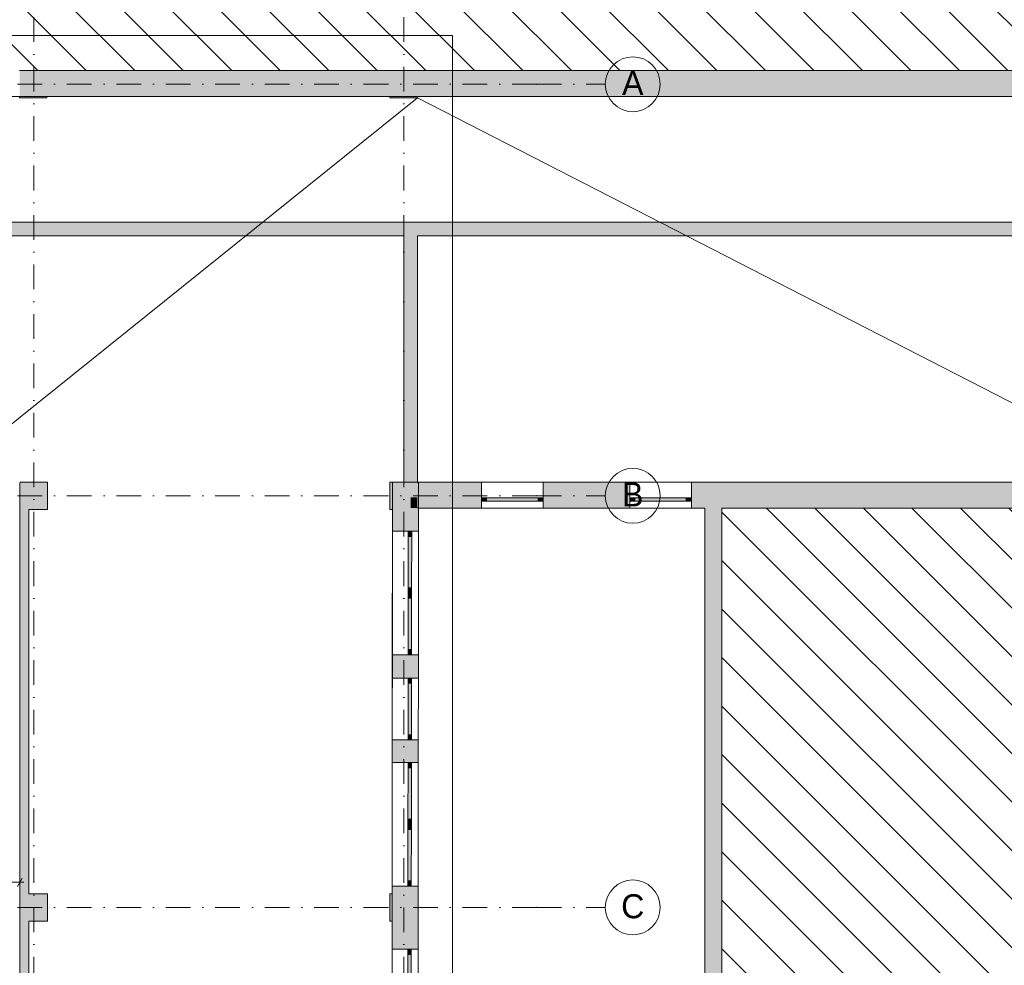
# Model space of a CAD drawing. Header units: centimetres. Extents: x -996 to 7161, y -1849 to 2591.
# Tile 47 of 49: x 2979 to 4414, y 287 to 1665. Entities that reach past the tile are written whole.
import ezdxf
from ezdxf.enums import TextEntityAlignment as Align

# ---------------------------------------------------------------- set-up
doc = ezdxf.new("R2010")
doc.units = ezdxf.units.CM
doc.header["$LTSCALE"] = 0.1
doc.header["$MEASUREMENT"] = 0
doc.linetypes.add('Kropki i Kreski', pattern=[720, 360, -180, 0, -180])
doc.linetypes.add('Wipeout_Contour', pattern=[1000, 0, -1000])
for name, color, linetype in [('2_stropy.ISTN', 7, 'Continuous'), ('2_słupy.ISTN', 7, 'Continuous'), ('2_ściany wewnętrzne.ISTN', 7, 'Continuous'), ('2_ściany zewnętrzne.ISTN', 7, 'Continuous'), ('3_lądowisko.K_IR', 7, 'Continuous'), ('4_osie.ISTN', 7, 'Continuous'), ('5_opisy.K_IR', 7, 'Continuous'), ('5_wymiary.K_IR', 7, 'Continuous')]:
    doc.layers.add(name, color=color, linetype=linetype)
doc.styles.add('GENERATED_STYLE_1', font='txt')
doc.styles.add('GENERATED_STYLE_2', font='txt')
doc.dimstyles.new('GENERATED_STYLE__1', dxfattribs={"dimtxt": 18, "dimasz": 9.178744, "dimexe": 0.18, "dimexo": 2, "dimgap": 0.09, "dimtad": 1, "dimtih": 1, "dimtoh": 1, "dimdec": 0, "dimzin": 0, "dimdsep": 46, "dimtxsty": 'GENERATED_STYLE_2', "dimblk": 'ARROWHEAD_2', "dimblk1": 'ARROWHEAD_2', "dimblk2": 'ARROWHEAD_2', "dimcen": 0.09, "dimclrd": 252, "dimclre": 252, "dimclrt": 252, "dimadec": 1, "dimazin": 0, "dimtfac": 1, "dimtdec": 4, "dimtmove": 0, "dimatfit": 3, "dimfxl": 1, "dimtolj": 1, "dimtzin": 0, "dimarcsym": 0})

# ---------------------------------------------------------------- blocks, each defined once
blk = doc.blocks.new('Wypełnienie_1_1', base_point=(0, 180))
at = {"layer": '5_opisy.K_IR', "linetype": 'Continuous', "lineweight": 0}
h = blk.add_hatch(dxfattribs=at)
h.set_pattern_fill('PZT_oznaczenia_dróg_dla__EA', color=252, style=0, pattern_type=2)
h.set_pattern_definition([(315, (0, 0), (35.35534, 35.35534), [])])
h.paths.add_polyline_path([(-995.5, -1848.9), (7161.2, -1848.9), (7161.2, 2591.1), (-995.5, 2591.1)])
h.paths.add_polyline_path([(818.6, -639), (666, -638.7), (666.3, -444.9), (818.6, -444.6), (818.6, -445), (818.6, 1591.1), (902.4, 1591.1), (902.4, 2146.9), (1582.4, 2146.9), (1582.4, 1591.1), (6098, 1591.1), (6098, -853.2), (4675.5, -853.2), (4675.5, 953.2), (4002.5, 953.2), (4002.5, -55.4), (4151.1, -55.4), (4151.3, -80.4), (4241.7, -227.7), (4241.7, -252.7), (4010.3, -252.7), (4025.7, -849.1), (818.6, -848.9)], flags=0)
blk = doc.blocks.new('Strop_8_1', base_point=(858.6, 1553.1))
at = {"layer": '2_stropy.ISTN', "color": 252, "linetype": 'Continuous', "lineweight": 15, "flags": 128}
blk.add_lwpolyline([(858.6, 1553.1), (858.6, -811), (2478.6, -811), (2478.6, -808.9), (3520.6, -808.9), (3522.3, 991.2), (4673.9, 991.2), (4673.9, 1553.1)], close=True, dxfattribs=at)
blk = doc.blocks.new('Strop_10_1', base_point=(767.6, -899.9))
at = {"layer": '2_stropy.ISTN', "color": 252, "linetype": 'Continuous', "lineweight": 9, "flags": 128}
blk.add_lwpolyline([(767.6, -899.9), (3609.6, -899.9), (3609.6, 1642.1), (767.6, 1642.1)], close=True, dxfattribs=at)
blk = doc.blocks.new('Strop_11_1', base_point=(767.6, -899.9))
at = {"layer": '2_stropy.ISTN', "color": 252, "linetype": 'Continuous', "lineweight": 9, "flags": 128}
blk.add_lwpolyline([(767.6, -899.9), (3609.6, -899.9), (3609.6, 1642.1), (767.6, 1642.1)], close=True, dxfattribs=at)
blk = doc.blocks.new('Ściana_2_1', base_point=(848.6, 1553.1))
at = {"layer": '2_ściany zewnętrzne.ISTN', "linetype": 'Continuous', "lineweight": 0}
for points in [[(3018.6, 1553.1), (3518.6, 1553.1), (3518.6, 1591.1), (3018.6, 1591.1)], [(3558.6, 1591.1), (3558.6, 1553.1), (4671.2, 1553.1), (4671.2, 1591.1)]]:
    blk.add_hatch(color=252, dxfattribs=at).paths.add_polyline_path(points)
at = {"layer": '2_ściany zewnętrzne.ISTN', "color": 252, "linetype": 'Continuous', "lineweight": 0, "flags": 128}
for points in [[(3518.6, 1591.1), (3018.6, 1591.1)], [(4671.2, 1591.1), (3558.6, 1591.1)], [(3018.6, 1553.1), (3518.6, 1553.1)], [(3558.6, 1553.1), (4671.2, 1553.1)]]:
    blk.add_lwpolyline(points, dxfattribs=at)
blk = doc.blocks.new('Okno 22[2]_1')
at = {"layer": '2_ściany zewnętrzne.ISTN', "linetype": 'Continuous', "lineweight": 0}
for points in [[(3550, 705.3), (3545, 705.3), (3545, 697.8), (3550, 697.8)], [(3544.9, 615.3), (3549.9, 615.3), (3549.9, 622.8), (3544.9, 622.8)]]:
    blk.add_hatch(color=252, dxfattribs=at).paths.add_polyline_path(points)
at = {"layer": '2_ściany zewnętrzne.ISTN', "linetype": 'Continuous', "lineweight": 0, "true_color": 0xffffff}
blk.add_hatch(color=7, dxfattribs=at).paths.add_polyline_path([(3550, 697.8), (3545, 697.8), (3544.9, 622.8), (3549.9, 622.8)])
at = {"layer": '2_ściany zewnętrzne.ISTN', "color": 252, "linetype": 'Continuous', "lineweight": 0}
for p, q in [((3522, 705.3), (3521.9, 615.3)), ((3545, 705.3), (3522, 705.3)), ((3545, 697.8), (3545, 705.3)), ((3550, 705.3), (3545, 705.3)), ((3550, 705.3), (3545, 705.3)), ((3550, 705.3), (3550, 697.8)), ((3560, 705.3), (3550, 705.3)), ((3560, 705.3), (3559.9, 615.3)), ((3544.9, 622.8), (3545, 697.8)), ((3550, 697.8), (3545, 697.8)), ((3550, 697.8), (3549.9, 622.8)), ((3544.9, 615.3), (3544.9, 622.8)), ((3544.9, 622.8), (3549.9, 622.8)), ((3549.9, 622.8), (3549.9, 615.3)), ((3544.9, 615.3), (3521.9, 615.3)), ((3549.9, 615.3), (3544.9, 615.3)), ((3549.9, 615.3), (3544.9, 615.3)), ((3559.9, 615.3), (3549.9, 615.3))]:
    blk.add_line(p, q, dxfattribs=at)
blk = doc.blocks.new('Okno podwójne 22[6]_1')
at = {"layer": '2_ściany zewnętrzne.ISTN', "linetype": 'Continuous', "lineweight": 0, "true_color": 0xffffff}
for points in [[(3549.9, 574.6), (3544.9, 574.6), (3544.8, 499.6), (3549.8, 499.6)], [(3549.8, 484.6), (3544.8, 484.6), (3544.7, 409.6), (3549.7, 409.6)]]:
    blk.add_hatch(color=7, dxfattribs=at).paths.add_polyline_path(points)
at = {"layer": '2_ściany zewnętrzne.ISTN', "linetype": 'Continuous', "lineweight": 0}
for points in [[(3549.9, 582.1), (3544.9, 582.1), (3544.9, 574.6), (3549.9, 574.6)], [(3544.8, 492.1), (3549.8, 492.1), (3549.8, 499.6), (3544.8, 499.6)], [(3549.8, 492.1), (3544.8, 492.1), (3544.8, 484.6), (3549.8, 484.6)], [(3544.7, 402.1), (3549.7, 402.1), (3549.7, 409.6), (3544.7, 409.6)]]:
    blk.add_hatch(color=252, dxfattribs=at).paths.add_polyline_path(points)
at = {"layer": '2_ściany zewnętrzne.ISTN', "color": 252, "linetype": 'Continuous', "lineweight": 0}
for p, q in [((3521.9, 582.1), (3521.7, 402.1)), ((3544.9, 582.1), (3521.9, 582.1)), ((3544.8, 499.6), (3544.9, 574.6)), ((3544.9, 574.6), (3544.9, 582.1)), ((3549.9, 582.1), (3544.9, 582.1)), ((3549.9, 582.1), (3544.9, 582.1)), ((3549.9, 574.6), (3544.9, 574.6)), ((3549.9, 574.6), (3549.8, 499.6)), ((3549.9, 582.1), (3549.9, 574.6)), ((3559.9, 582.1), (3549.9, 582.1)), ((3559.9, 582.1), (3559.7, 402.1)), ((3544.8, 492.1), (3544.8, 499.6)), ((3544.8, 499.6), (3549.8, 499.6)), ((3544.8, 484.6), (3544.8, 492.1)), ((3549.8, 499.6), (3549.8, 492.1)), ((3549.8, 492.1), (3549.8, 484.6)), ((3544.7, 409.6), (3544.8, 484.6)), ((3549.8, 484.6), (3544.8, 484.6)), ((3549.8, 484.6), (3549.7, 409.6)), ((3544.7, 402.1), (3521.7, 402.1)), ((3544.7, 402.1), (3544.7, 409.6)), ((3544.7, 409.6), (3549.7, 409.6)), ((3549.7, 402.1), (3544.7, 402.1)), ((3549.7, 402.1), (3544.7, 402.1)), ((3549.7, 409.6), (3549.7, 402.1)), ((3559.7, 402.1), (3549.7, 402.1))]:
    blk.add_line(p, q, dxfattribs=at)
blk = doc.blocks.new('Okno podwójne 22[7]_1')
at = {"layer": '2_ściany zewnętrzne.ISTN', "linetype": 'Continuous', "lineweight": 0}
for points in [[(3550.2, 919.5), (3545.2, 919.5), (3545.2, 912), (3550.2, 912)], [(3545.1, 829.5), (3550.1, 829.5), (3550.1, 837), (3545.1, 837)], [(3550.1, 829.5), (3545.1, 829.5), (3545.1, 822), (3550.1, 822)], [(3545, 739.5), (3550, 739.5), (3550, 747), (3545, 747)]]:
    blk.add_hatch(color=252, dxfattribs=at).paths.add_polyline_path(points)
at = {"layer": '2_ściany zewnętrzne.ISTN', "linetype": 'Continuous', "lineweight": 0, "true_color": 0xffffff}
for points in [[(3550.2, 912), (3545.2, 912), (3545.1, 837), (3550.1, 837)], [(3550.1, 822), (3545.1, 822), (3545, 747), (3550, 747)]]:
    blk.add_hatch(color=7, dxfattribs=at).paths.add_polyline_path(points)
at = {"layer": '2_ściany zewnętrzne.ISTN', "color": 252, "linetype": 'Continuous', "lineweight": 0}
for p, q in [((3522.2, 919.5), (3522, 739.5)), ((3545.2, 919.5), (3522.2, 919.5)), ((3545.2, 912), (3545.2, 919.5)), ((3550.2, 919.5), (3545.2, 919.5)), ((3550.2, 919.5), (3545.2, 919.5)), ((3550.2, 919.5), (3550.2, 912)), ((3560.2, 919.5), (3550.2, 919.5)), ((3560.2, 919.5), (3560, 739.5)), ((3545.1, 837), (3545.2, 912)), ((3550.2, 912), (3545.2, 912)), ((3550.2, 912), (3550.1, 837)), ((3545.1, 829.5), (3545.1, 837)), ((3545.1, 837), (3550.1, 837)), ((3550.1, 837), (3550.1, 829.5)), ((3545, 747), (3545.1, 822)), ((3545.1, 822), (3545.1, 829.5)), ((3550.1, 822), (3545.1, 822)), ((3550.1, 822), (3550, 747)), ((3550.1, 829.5), (3550.1, 822)), ((3545, 739.5), (3545, 747)), ((3545, 747), (3550, 747)), ((3550, 747), (3550, 739.5)), ((3545, 739.5), (3522, 739.5)), ((3550, 739.5), (3545, 739.5)), ((3550, 739.5), (3545, 739.5)), ((3560, 739.5), (3550, 739.5))]:
    blk.add_line(p, q, dxfattribs=at)
blk = doc.blocks.new('Okno 22[9]_1')
at = {"layer": '2_ściany zewnętrzne.ISTN', "linetype": 'Continuous', "lineweight": 0}
for points in [[(3549.6, 310), (3544.6, 310), (3544.6, 302.5), (3549.6, 302.5)], [(3544.6, 220), (3549.6, 220), (3549.6, 227.5), (3544.6, 227.5)]]:
    blk.add_hatch(color=252, dxfattribs=at).paths.add_polyline_path(points)
at = {"layer": '2_ściany zewnętrzne.ISTN', "linetype": 'Continuous', "lineweight": 0, "true_color": 0xffffff}
blk.add_hatch(color=7, dxfattribs=at).paths.add_polyline_path([(3549.6, 302.5), (3544.6, 302.5), (3544.6, 227.5), (3549.6, 227.5)])
at = {"layer": '2_ściany zewnętrzne.ISTN', "color": 252, "linetype": 'Continuous', "lineweight": 0}
for p, q in [((3521.6, 310), (3521.6, 220)), ((3544.6, 310), (3521.6, 310)), ((3544.6, 302.5), (3544.6, 310)), ((3549.6, 310), (3544.6, 310)), ((3549.6, 310), (3544.6, 310)), ((3549.6, 302.5), (3544.6, 302.5)), ((3544.6, 227.5), (3544.6, 302.5)), ((3549.6, 310), (3549.6, 302.5)), ((3559.6, 310), (3549.6, 310)), ((3549.6, 302.5), (3549.6, 227.5)), ((3559.6, 310), (3559.6, 220)), ((3544.6, 220), (3521.6, 220)), ((3544.6, 220), (3544.6, 227.5)), ((3544.6, 227.5), (3549.6, 227.5)), ((3549.6, 220), (3544.6, 220)), ((3549.6, 220), (3544.6, 220)), ((3549.6, 227.5), (3549.6, 220)), ((3559.6, 220), (3549.6, 220))]:
    blk.add_line(p, q, dxfattribs=at)
blk = doc.blocks.new('Ściana_3_1', base_point=(3520.6, -813.2))
at = {"layer": '2_ściany zewnętrzne.ISTN', "linetype": 'Continuous', "lineweight": 0}
for points in [[(3522.2, 951.1), (3522.2, 919.5), (3560.2, 919.5), (3560.3, 990.1), (3558.6, 990.1), (3558.6, 951.1)], [(3522, 739.5), (3522, 705.3), (3560, 705.3), (3560, 739.5)], [(3521.9, 615.3), (3521.9, 582.1), (3559.9, 582.1), (3559.9, 615.3)], [(3521.7, 351.1), (3521.6, 310), (3559.6, 310), (3559.7, 402.1), (3521.7, 402.1), (3521.7, 391.1), (3558.6, 391.1), (3558.6, 351.1)]]:
    blk.add_hatch(color=252, dxfattribs=at).paths.add_polyline_path(points)
at = {"layer": '2_ściany zewnętrzne.ISTN', "color": 252, "linetype": 'Continuous', "lineweight": 0}
for p, q in [((3545.2, 919.5), (3522.2, 919.5)), ((3550.2, 919.5), (3545.2, 919.5)), ((3560.2, 919.5), (3550.2, 919.5)), ((3545, 739.5), (3522, 739.5)), ((3550, 739.5), (3545, 739.5)), ((3560, 739.5), (3550, 739.5)), ((3545, 705.3), (3522, 705.3)), ((3550, 705.3), (3545, 705.3)), ((3560, 705.3), (3550, 705.3)), ((3544.9, 615.3), (3521.9, 615.3)), ((3549.9, 615.3), (3544.9, 615.3)), ((3559.9, 615.3), (3549.9, 615.3)), ((3544.9, 582.1), (3521.9, 582.1)), ((3549.9, 582.1), (3544.9, 582.1)), ((3559.9, 582.1), (3549.9, 582.1)), ((3544.7, 402.1), (3521.7, 402.1)), ((3549.7, 402.1), (3544.7, 402.1)), ((3559.7, 402.1), (3549.7, 402.1)), ((3544.6, 310), (3521.6, 310)), ((3549.6, 310), (3544.6, 310)), ((3559.6, 310), (3549.6, 310))]:
    blk.add_line(p, q, dxfattribs=at)
at = {"layer": '2_ściany zewnętrzne.ISTN', "color": 252, "linetype": 'Continuous', "lineweight": 0, "flags": 128}
for points in [[(3560.3, 990.1), (3558.6, 990.1)], [(3560.2, 919.5), (3560.3, 990.1)], [(3522.2, 951.1), (3522.2, 919.5)], [(3522, 739.5), (3522, 705.3)], [(3560, 705.3), (3560, 739.5)], [(3521.9, 615.3), (3521.9, 582.1)], [(3559.9, 582.1), (3559.9, 615.3)], [(3521.7, 402.1), (3521.7, 391.1)], [(3559.6, 310), (3559.7, 402.1)], [(3521.7, 351.1), (3521.6, 310)]]:
    blk.add_lwpolyline(points, dxfattribs=at)
at = {"layer": '2_ściany zewnętrzne.ISTN', "color": 252, "linetype": 'Continuous', "lineweight": 0}
for name in ['Okno podwójne 22[7]_1', 'Okno 22[2]_1', 'Okno podwójne 22[6]_1', 'Okno 22[9]_1']:
    blk.add_blockref(name, (0, 0), dxfattribs=at)
blk = doc.blocks.new('Okno 22[10]_1')
at = {"layer": '2_ściany zewnętrzne.ISTN', "linetype": 'Continuous', "lineweight": 0}
for points in [[(3652, 968.2), (3652, 963.2), (3659.5, 963.2), (3659.5, 968.2)], [(3742, 963.2), (3742, 968.2), (3734.5, 968.2), (3734.5, 963.2)]]:
    blk.add_hatch(color=252, dxfattribs=at).paths.add_polyline_path(points)
at = {"layer": '2_ściany zewnętrzne.ISTN', "linetype": 'Continuous', "lineweight": 0, "true_color": 0xffffff}
blk.add_hatch(color=7, dxfattribs=at).paths.add_polyline_path([(3734.5, 963.2), (3734.5, 968.2), (3659.5, 968.2), (3659.5, 963.2)])
at = {"layer": '2_ściany zewnętrzne.ISTN', "color": 252, "linetype": 'Continuous', "lineweight": 0}
for p, q in [((3742, 991.2), (3652, 991.2)), ((3652, 968.2), (3652, 991.2)), ((3742, 968.2), (3742, 991.2)), ((3652, 968.2), (3659.5, 968.2)), ((3652, 963.2), (3652, 968.2)), ((3652, 963.2), (3652, 968.2)), ((3659.5, 963.2), (3652, 963.2)), ((3652, 953.2), (3652, 963.2)), ((3659.5, 968.2), (3659.5, 963.2)), ((3659.5, 968.2), (3734.5, 968.2)), ((3734.5, 963.2), (3659.5, 963.2)), ((3734.5, 963.2), (3734.5, 968.2)), ((3734.5, 968.2), (3742, 968.2)), ((3742, 963.2), (3734.5, 963.2)), ((3742, 963.2), (3742, 968.2)), ((3742, 963.2), (3742, 968.2)), ((3742, 953.2), (3742, 963.2)), ((3742, 953.2), (3652, 953.2))]:
    blk.add_line(p, q, dxfattribs=at)
blk = doc.blocks.new('Okno 22[11]_1')
at = {"layer": '2_ściany zewnętrzne.ISTN', "linetype": 'Continuous', "lineweight": 0}
for points in [[(3868, 968.2), (3868, 963.2), (3875.5, 963.2), (3875.5, 968.2)], [(3958, 963.2), (3958, 968.2), (3950.5, 968.2), (3950.5, 963.2)]]:
    blk.add_hatch(color=252, dxfattribs=at).paths.add_polyline_path(points)
at = {"layer": '2_ściany zewnętrzne.ISTN', "linetype": 'Continuous', "lineweight": 0, "true_color": 0xffffff}
blk.add_hatch(color=7, dxfattribs=at).paths.add_polyline_path([(3950.5, 963.2), (3950.5, 968.2), (3875.5, 968.2), (3875.5, 963.2)])
at = {"layer": '2_ściany zewnętrzne.ISTN', "color": 252, "linetype": 'Continuous', "lineweight": 0}
for p, q in [((3958, 991.2), (3868, 991.2)), ((3868, 968.2), (3868, 991.2)), ((3958, 968.2), (3958, 991.2)), ((3868, 968.2), (3875.5, 968.2)), ((3868, 963.2), (3868, 968.2)), ((3868, 963.2), (3868, 968.2)), ((3875.5, 963.2), (3868, 963.2)), ((3868, 953.2), (3868, 963.2)), ((3875.5, 968.2), (3875.5, 963.2)), ((3875.5, 968.2), (3950.5, 968.2)), ((3950.5, 963.2), (3875.5, 963.2)), ((3950.5, 963.2), (3950.5, 968.2)), ((3950.5, 968.2), (3958, 968.2)), ((3958, 963.2), (3950.5, 963.2)), ((3958, 963.2), (3958, 968.2)), ((3958, 963.2), (3958, 968.2)), ((3958, 953.2), (3958, 963.2)), ((3958, 953.2), (3868, 953.2))]:
    blk.add_line(p, q, dxfattribs=at)
blk = doc.blocks.new('Ściana_4_1', base_point=(3548.6, 991.2))
at = {"layer": '2_ściany zewnętrzne.ISTN', "linetype": 'Continuous', "lineweight": 0}
for points in [[(3548.6, 991.1), (3558.6, 991.1), (3558.6, 953.2), (3652, 953.2), (3652, 991.2), (3548.6, 991.2)], [(3742, 953.2), (3868, 953.2), (3868, 991.2), (3742, 991.2)], [(3958, 953.2), (3977.5, 953.2), (3977.5, 991.2), (3958, 991.2)], [(4002.5, 953.2), (4709.9, 953.2), (4709.9, 991.2), (4002.5, 991.2)]]:
    blk.add_hatch(color=252, dxfattribs=at).paths.add_polyline_path(points)
at = {"layer": '2_ściany zewnętrzne.ISTN', "color": 252, "linetype": 'Continuous', "lineweight": 0}
for p, q in [((3652, 968.2), (3652, 991.2)), ((3742, 968.2), (3742, 991.2)), ((3868, 968.2), (3868, 991.2)), ((3958, 968.2), (3958, 991.2)), ((3652, 963.2), (3652, 968.2)), ((3652, 953.2), (3652, 963.2)), ((3742, 963.2), (3742, 968.2)), ((3742, 953.2), (3742, 963.2)), ((3868, 963.2), (3868, 968.2)), ((3868, 953.2), (3868, 963.2)), ((3958, 963.2), (3958, 968.2)), ((3958, 953.2), (3958, 963.2))]:
    blk.add_line(p, q, dxfattribs=at)
at = {"layer": '2_ściany zewnętrzne.ISTN', "color": 252, "linetype": 'Continuous', "lineweight": 0, "flags": 128}
for points in [[(3652, 991.2), (3548.6, 991.2)], [(3868, 991.2), (3742, 991.2)], [(4709.9, 991.2), (3958, 991.2)], [(4709.9, 953.2), (4709.9, 991.2)], [(3558.6, 953.2), (3652, 953.2)], [(3742, 953.2), (3868, 953.2)], [(3958, 953.2), (3977.5, 953.2)], [(4002.5, 953.2), (4709.9, 953.2)]]:
    blk.add_lwpolyline(points, dxfattribs=at)
at = {"layer": '2_ściany zewnętrzne.ISTN', "color": 252, "linetype": 'Continuous', "lineweight": 0}
for name in ['Okno 22[10]_1', 'Okno 22[11]_1']:
    blk.add_blockref(name, (0, 0), dxfattribs=at)
blk = doc.blocks.new('Ściana_8_1', base_point=(3990, -67.9))
at = {"layer": '3_lądowisko.K_IR', "linetype": 'Continuous', "lineweight": 0}
for points in [[(4002.5, 991.2), (3977.5, 991.2), (3977.5, 953.2), (4002.5, 953.2)], [(4002.5, -55.4), (4002.5, 953.2), (3977.5, 953.2), (3977.5, -55.4)], [(4002.5, -55.4), (3977.5, -55.4), (3977.5, -80.4)], [(4002.5, -55.4), (3977.5, -80.4), (4002.5, -80.4)]]:
    blk.add_hatch(color=252, dxfattribs=at).paths.add_polyline_path(points)
at = {"layer": '2_ściany zewnętrzne.ISTN', "color": 252, "linetype": 'Continuous', "lineweight": 0}
blk.add_line((4002.5, 991.2), (3977.5, 991.2), dxfattribs=at)
at = {"layer": '3_lądowisko.K_IR', "color": 252, "linetype": 'Continuous', "lineweight": 0, "flags": 128}
for points in [[(3977.5, 953.2), (3977.5, -80.4)], [(4002.5, -55.4), (4002.5, 953.2)], [(3977.5, -80.4), (4002.5, -80.4)]]:
    blk.add_lwpolyline(points, dxfattribs=at)
blk = doc.blocks.new('Ściana_35_1', base_point=(4711.9, 1370.1))
at = {"layer": '2_ściany zewnętrzne.ISTN', "linetype": 'Continuous', "lineweight": 0}
blk.add_hatch(color=252, dxfattribs=at).paths.add_polyline_path([(2156.6, 1350.1), (4673.9, 1350.1), (4673.9, 1370.1), (2156.6, 1370.1)])
at = {"layer": '2_ściany zewnętrzne.ISTN', "color": 252, "linetype": 'Continuous', "lineweight": 0, "flags": 128}
for points in [[(4673.9, 1370.1), (2143.6, 1370.1)], [(2156.6, 1350.1), (3538.6, 1350.1)], [(3558.6, 1350.1), (4673.9, 1350.1)]]:
    blk.add_lwpolyline(points, dxfattribs=at)
blk = doc.blocks.new('Ściana_44_1', base_point=(2979, 88.8))
at = {"layer": '2_ściany wewnętrzne.ISTN', "linetype": 'Continuous', "lineweight": 0}
blk.add_hatch(color=252, dxfattribs=at).paths.add_polyline_path([(2979, 990.2), (2979, 88.8), (2992, 88.8), (2992, 351.1), (2979.3, 351.1), (2979.3, 391.1), (2992, 391.1), (2992, 951.1), (2979.3, 951.1), (2979.3, 990.2)])
at = {"layer": '2_ściany wewnętrzne.ISTN', "color": 252, "linetype": 'Continuous', "lineweight": 0, "flags": 128}
for points in [[(2979.3, 990.2), (2979, 990.2)], [(2979, 990.2), (2979, 88.8)], [(2992, 391.1), (2992, 951.1)], [(2992, 88.8), (2992, 351.1)]]:
    blk.add_lwpolyline(points, dxfattribs=at)
blk = doc.blocks.new('Ściana_46_1', base_point=(3538.6, 968.8))
at = {"layer": '2_ściany zewnętrzne.ISTN', "linetype": 'Continuous', "lineweight": 0}
blk.add_hatch(color=252, dxfattribs=at).paths.add_polyline_path([(3538.6, 1350.1), (3538.6, 991.1), (3558.6, 991.1), (3558.6, 1350.1)])
at = {"layer": '2_ściany zewnętrzne.ISTN', "color": 252, "linetype": 'Continuous', "lineweight": 0, "flags": 128}
for points in [[(3538.6, 1350.1), (3538.6, 991.1)], [(3558.6, 991.1), (3558.6, 1350.1)]]:
    blk.add_lwpolyline(points, dxfattribs=at)
blk = doc.blocks.new('Słup_25_1', base_point=(2999.3, 371.1))
at = {"layer": '2_słupy.ISTN', "linetype": 'Continuous', "lineweight": 0}
for points in [[(2979.3, 351.1), (2992, 351.1), (2992, 391.1), (2979.3, 391.1)], [(3019.3, 391.1), (2992, 391.1), (2992, 351.1), (3019.3, 351.1)]]:
    blk.add_hatch(color=252, dxfattribs=at).paths.add_polyline_path(points)
at = {"layer": '2_słupy.ISTN', "color": 252, "linetype": 'Continuous', "lineweight": 0, "flags": 128}
for points in [[(3019.3, 391.1), (2992, 391.1)], [(2992, 351.1), (3019.3, 351.1), (3019.3, 391.1)]]:
    blk.add_lwpolyline(points, dxfattribs=at)
blk = doc.blocks.new('Słup_26_1', base_point=(3538.6, 371.1))
at = {"layer": '2_słupy.ISTN', "linetype": 'Continuous', "lineweight": 0}
for points in [[(3518.6, 351.1), (3521.7, 351.1), (3521.7, 391.1), (3518.6, 391.1)], [(3521.7, 391.1), (3521.7, 351.1), (3558.6, 351.1), (3558.6, 391.1)]]:
    blk.add_hatch(color=252, dxfattribs=at).paths.add_polyline_path(points)
at = {"layer": '2_słupy.ISTN', "color": 252, "linetype": 'Continuous', "lineweight": 0, "flags": 128}
for points in [[(3521.7, 391.1), (3518.6, 391.1), (3518.6, 351.1)], [(3518.6, 351.1), (3521.7, 351.1)]]:
    blk.add_lwpolyline(points, dxfattribs=at)
blk = doc.blocks.new('Słup_31_1', base_point=(2999.3, 971.1))
at = {"layer": '2_słupy.ISTN', "linetype": 'Continuous', "lineweight": 0}
for points in [[(2979.3, 991.1), (2979.3, 990.2), (2992, 990.2), (2992, 951.1), (3019.3, 951.1), (3019.3, 991.1)], [(2992, 990.2), (2979.3, 990.2), (2979.3, 951.1), (2992, 951.1)]]:
    blk.add_hatch(color=252, dxfattribs=at).paths.add_polyline_path(points)
at = {"layer": '2_słupy.ISTN', "color": 252, "linetype": 'Continuous', "lineweight": 0, "flags": 128}
for points in [[(2979.3, 991.1), (2979.3, 990.2)], [(2992, 951.1), (3019.3, 951.1), (3019.3, 991.1), (2979.3, 991.1)]]:
    blk.add_lwpolyline(points, dxfattribs=at)
blk = doc.blocks.new('Słup_32_1', base_point=(3538.6, 971.1))
at = {"layer": '2_słupy.ISTN', "linetype": 'Continuous', "lineweight": 0}
for points in [[(3518.6, 951.1), (3522.2, 951.1), (3522.3, 990.1), (3538.6, 990.1), (3538.6, 991.1), (3518.6, 991.1)], [(3538.6, 990.1), (3548.6, 990.1), (3548.6, 991.1), (3538.6, 991.1)], [(3548.6, 991.1), (3548.6, 990.1), (3558.6, 990.1), (3558.6, 991.1)], [(3522.3, 990.1), (3522.2, 951.1), (3558.6, 951.1), (3558.6, 953.2), (3548.6, 953.2), (3548.6, 968.8), (3538.6, 968.8), (3538.6, 990.1)], [(3538.6, 990.1), (3538.6, 968.8), (3548.6, 968.8), (3548.6, 990.1)], [(3558.6, 990.1), (3548.6, 990.1), (3548.6, 968.8), (3558.6, 968.8)], [(3548.6, 953.2), (3558.6, 953.2), (3558.6, 968.8), (3548.6, 968.8)]]:
    blk.add_hatch(color=252, dxfattribs=at).paths.add_polyline_path(points)
at = {"layer": '2_słupy.ISTN', "color": 252, "linetype": 'Continuous', "lineweight": 0, "flags": 128}
for points in [[(3538.6, 991.1), (3518.6, 991.1), (3518.6, 951.1)], [(3518.6, 951.1), (3522.2, 951.1)]]:
    blk.add_lwpolyline(points, dxfattribs=at)
blk = doc.blocks.new('Słup_36_1', base_point=(2998.6, 1571.1))
at = {"layer": '2_słupy.ISTN', "linetype": 'Continuous', "lineweight": 0}
for points in [[(2978.6, 1553.1), (3018.6, 1553.1), (3018.6, 1591.1), (2978.6, 1591.1)], [(3018.6, 1553.1), (2978.6, 1553.1), (2978.6, 1551.1), (3018.6, 1551.1)]]:
    blk.add_hatch(color=252, dxfattribs=at).paths.add_polyline_path(points)
at = {"layer": '2_słupy.ISTN', "color": 252, "linetype": 'Continuous', "lineweight": 0, "flags": 128}
for points in [[(3018.6, 1591.1), (2978.6, 1591.1)], [(2978.6, 1553.1), (2978.6, 1551.1), (3018.6, 1551.1), (3018.6, 1553.1)]]:
    blk.add_lwpolyline(points, dxfattribs=at)
blk = doc.blocks.new('Słup_37_1', base_point=(3538.6, 1571.1))
at = {"layer": '2_słupy.ISTN', "linetype": 'Continuous', "lineweight": 0}
for points in [[(3518.6, 1553.1), (3558.6, 1553.1), (3558.6, 1591.1), (3518.6, 1591.1)], [(3558.6, 1553.1), (3518.6, 1553.1), (3518.6, 1551.1), (3558.6, 1551.1)]]:
    blk.add_hatch(color=252, dxfattribs=at).paths.add_polyline_path(points)
at = {"layer": '2_słupy.ISTN', "color": 252, "linetype": 'Continuous', "lineweight": 0, "flags": 128}
for points in [[(3558.6, 1591.1), (3518.6, 1591.1)], [(3518.6, 1553.1), (3518.6, 1551.1), (3558.6, 1551.1), (3558.6, 1553.1)]]:
    blk.add_lwpolyline(points, dxfattribs=at)
blk = doc.blocks.new('Standardowy znacznik osi[4]_1', base_point=(2999.3, -1423.4))
at = {"layer": '4_osie.ISTN', "color": 252, "linetype": 'Kropki i Kreski', "lineweight": 0}
blk.add_line((2999.3, -1323.4), (2999.3, 2396.6), dxfattribs=at)
at = {"layer": '4_osie.ISTN', "color": 252, "lineweight": 0, "style": 'GENERATED_STYLE_1'}
for tag, p in [('AC_MarkerText_1_1', (2999.3, 2538.4)), ('AC_MarkerText_1_0', (2999.3, -1461.7))]:
    blk.add_attdef(tag, text='', height=35, rotation=360, dxfattribs=at).set_placement(p, align=Align.MIDDLE_CENTER)
blk = doc.blocks.new('Standardowy znacznik osi[5]_1', base_point=(3538.6, -1423.4))
at = {"layer": '4_osie.ISTN', "color": 252, "linetype": 'Kropki i Kreski', "lineweight": 0}
blk.add_line((3538.6, -1323.4), (3538.6, 2396.6), dxfattribs=at)
at = {"layer": '4_osie.ISTN', "color": 252, "lineweight": 0, "style": 'GENERATED_STYLE_1'}
for tag, p in [('AC_MarkerText_1_1', (3538.6, 2538.4)), ('AC_MarkerText_1_0', (3538.6, -1461.7))]:
    blk.add_attdef(tag, text='', height=35, rotation=360, dxfattribs=at).set_placement(p, align=Align.MIDDLE_CENTER)
blk = doc.blocks.new('Standardowy znacznik osi[6]_1', base_point=(3832.5, 971.1))
at = {"layer": '4_osie.ISTN', "color": 252, "linetype": 'Kropki i Kreski', "lineweight": 0}
for q in [(-339.9, 971.1), (3832.5, 971.1)]:
    blk.add_line((3732.5, 971.1), q, dxfattribs=at)
at = {"layer": '4_osie.ISTN', "color": 252, "linetype": 'Continuous', "lineweight": 0}
blk.add_circle((3872.5, 971.1), 40, dxfattribs=at)
at = {"layer": '4_osie.ISTN', "color": 252, "linetype": 'Kropki i Kreski', "lineweight": 0}
blk.add_point((3732.5, 971.1), dxfattribs=at)
blk.add_point((3732.5, 971.1), dxfattribs=at)
at = {"layer": '4_osie.ISTN', "color": 252, "lineweight": 0, "style": 'GENERATED_STYLE_1'}
for tag, p in [('AC_MarkerText_1_1', (-479.9, 973.1)), ('AC_MarkerText_1_0', (3872.5, 973.1))]:
    blk.add_attdef(tag, text='', height=35, rotation=360, dxfattribs=at).set_placement(p, align=Align.MIDDLE_CENTER)
blk = doc.blocks.new('Standardowy znacznik osi[7]_1', base_point=(3832.5, 371.1))
at = {"layer": '4_osie.ISTN', "color": 252, "linetype": 'Kropki i Kreski', "lineweight": 0}
for q in [(-339.9, 371.1), (3832.5, 371.1)]:
    blk.add_line((3732.5, 371.1), q, dxfattribs=at)
at = {"layer": '4_osie.ISTN', "color": 252, "linetype": 'Continuous', "lineweight": 0}
blk.add_circle((3872.5, 371.1), 40, dxfattribs=at)
at = {"layer": '4_osie.ISTN', "color": 252, "linetype": 'Kropki i Kreski', "lineweight": 0}
blk.add_point((3732.5, 371.1), dxfattribs=at)
blk.add_point((3732.5, 371.1), dxfattribs=at)
at = {"layer": '4_osie.ISTN', "color": 252, "lineweight": 0, "style": 'GENERATED_STYLE_1'}
for tag, p in [('AC_MarkerText_1_1', (-479.9, 372.8)), ('AC_MarkerText_1_0', (3872.5, 372.8))]:
    blk.add_attdef(tag, text='', height=35, rotation=360, dxfattribs=at).set_placement(p, align=Align.MIDDLE_CENTER)
blk = doc.blocks.new('Standardowy znacznik osi[11]_1', base_point=(3832.5, 1571.1))
at = {"layer": '4_osie.ISTN', "color": 252, "linetype": 'Kropki i Kreski', "lineweight": 0}
for q in [(-339.9, 1571.1), (3832.5, 1571.1)]:
    blk.add_line((3732.5, 1571.1), q, dxfattribs=at)
at = {"layer": '4_osie.ISTN', "color": 252, "linetype": 'Continuous', "lineweight": 0}
blk.add_circle((3872.5, 1571.1), 40, dxfattribs=at)
at = {"layer": '4_osie.ISTN', "color": 252, "linetype": 'Kropki i Kreski', "lineweight": 0}
blk.add_point((3732.5, 1571.1), dxfattribs=at)
blk.add_point((3732.5, 1571.1), dxfattribs=at)
at = {"layer": '4_osie.ISTN', "color": 252, "lineweight": 0, "style": 'GENERATED_STYLE_1'}
for tag, p in [('AC_MarkerText_1_1', (-479.9, 1573.1)), ('AC_MarkerText_1_0', (3872.5, 1573.1))]:
    blk.add_attdef(tag, text='', height=35, rotation=360, dxfattribs=at).set_placement(p, align=Align.MIDDLE_CENTER)
blk = doc.blocks.new('*D245')
at = {"layer": '5_wymiary.K_IR', "color": 252, "linetype": 'Continuous', "lineweight": 0}
for p, q in [((2807.6, 398.6), (2807.6, 416.7)), ((2979, 398.6), (2979, 416.7)), ((2801.7, 407.7), (2807.6, 407.7)), ((2811.1, 413.7), (2804.1, 401.7)), ((2807.6, 407.7), (2979, 407.7)), ((2975.5, 401.7), (2982.4, 413.7)), ((2979, 407.7), (2984.9, 407.7))]:
    blk.add_line(p, q, dxfattribs=at)
at = {"color": 254, "linetype": 'Wipeout_Contour', "lineweight": 0, "ltscale": 11694.701352}
blk.add_wipeout([(2868.3, 411.3), (2918.3, 411.3), (2918.3, 429.3), (2868.3, 429.3)], dxfattribs=at).dxf.layer = '5_wymiary.K_IR'
at = {"layer": '5_wymiary.K_IR', "color": 252, "lineweight": 0, "insert": (2868.3, 411.1), "char_height": 18, "attachment_point": 7, "style": 'GENERATED_STYLE_2'}
blk.add_mtext('\\A1;{\\pql;\\fArial|b0|i1|c238|p38;171\\fArial|b0|i1|c238|p38;\\A1{\\H.66x;\\S5^  ;}}', dxfattribs=at)
blk = doc.blocks.new('ARROWHEAD_2')
at = {"color": 0, "linetype": 'Continuous', "lineweight": 0}
for p, q in [((0, 0), (-1, 0)), ((-0.38, -0.66), (0.38, 0.66))]:
    blk.add_line(p, q, dxfattribs=at)

msp = doc.modelspace()

# ---------------------------------------------------------------- linework, layer by layer
at = {"layer": '5_opisy.K_IR', "color": 252, "linetype": 'Continuous', "lineweight": 0}
msp.add_lwpolyline([(4719.1, 956.1), (3558.6, 1551.1), (1367.9, -209.3), (856.6, -810.9)], dxfattribs=at)

# ---------------------------------------------------------------- block references
at = {"layer": '2_stropy.ISTN', "color": 252, "linetype": 'Continuous', "lineweight": 0}
for name, p in [('Strop_10_1', (767.6, -899.9)), ('Strop_11_1', (767.6, -899.9)), ('Strop_8_1', (858.6, 1553.1))]:
    msp.add_blockref(name, p, dxfattribs=at)
at = {"layer": '2_słupy.ISTN', "color": 252, "lineweight": 0}
for name, p in [('Słup_36_1', (2998.6, 1571.1)), ('Słup_37_1', (3538.6, 1571.1)), ('Słup_31_1', (2999.3, 971.1)), ('Słup_32_1', (3538.6, 971.1)), ('Słup_25_1', (2999.3, 371.1)), ('Słup_26_1', (3538.6, 371.1))]:
    msp.add_blockref(name, p, dxfattribs=at)
at = {"layer": '2_ściany wewnętrzne.ISTN', "color": 252, "lineweight": 0}
msp.add_blockref('Ściana_44_1', (2979, 88.8), dxfattribs=at)
at = {"layer": '2_ściany zewnętrzne.ISTN', "color": 252, "lineweight": 0}
for name, p in [('Ściana_2_1', (848.6, 1553.1)), ('Ściana_35_1', (4711.9, 1370.1)), ('Ściana_46_1', (3538.6, 968.8)), ('Ściana_4_1', (3548.6, 991.2)), ('Ściana_3_1', (3520.6, -813.2))]:
    msp.add_blockref(name, p, dxfattribs=at)
at = {"layer": '3_lądowisko.K_IR', "color": 252, "lineweight": 0}
msp.add_blockref('Ściana_8_1', (3990, -67.9), dxfattribs=at)
at = {"layer": '4_osie.ISTN', "color": 252, "linetype": 'Continuous', "lineweight": 0}
for name, p in [('Standardowy znacznik osi[4]_1', (2999.3, -1423.4)), ('Standardowy znacznik osi[5]_1', (3538.6, -1423.4))]:
    msp.add_blockref(name, p, dxfattribs=at)
ref = msp.add_blockref('Standardowy znacznik osi[11]_1', (3832.5, 1571.1), dxfattribs=at)
ref.add_attrib('AC_MarkerText_1', 'A', dxfattribs={"color": 252, "lineweight": 0, "height": 35, "rotation": 360, "style": 'GENERATED_STYLE_1'}).set_placement((3872.5, 1573.1), align=Align.MIDDLE_CENTER)
ref = msp.add_blockref('Standardowy znacznik osi[6]_1', (3832.5, 971.1), dxfattribs=at)
ref.add_attrib('AC_MarkerText_1', 'B', dxfattribs={"color": 252, "lineweight": 0, "height": 35, "rotation": 360, "style": 'GENERATED_STYLE_1'}).set_placement((3872.5, 973.1), align=Align.MIDDLE_CENTER)
ref = msp.add_blockref('Standardowy znacznik osi[7]_1', (3832.5, 371.1), dxfattribs=at)
ref.add_attrib('AC_MarkerText_1', 'C', dxfattribs={"color": 252, "lineweight": 0, "height": 35, "rotation": 360, "style": 'GENERATED_STYLE_1'}).set_placement((3872.5, 372.8), align=Align.MIDDLE_CENTER)
at = {"layer": '5_opisy.K_IR', "color": 252, "linetype": 'Continuous', "lineweight": 0}
msp.add_blockref('Wypełnienie_1_1', (0, 180), dxfattribs=at)

# ---------------------------------------------------------------- next in the draw order: dimensions: what is measured, and where the dimension line sits
at = {"layer": '5_wymiary.K_IR', "color": 252, "linetype": 'Continuous', "lineweight": 0}
dim = msp.add_linear_dim(base=(2979, 407.7), p1=(2807.6, 397.7), p2=(2979, 539.5), dimstyle='GENERATED_STYLE__1', dxfattribs=at)
dim.commit()
dim.dimension.update_dxf_attribs({"geometry": '*D245', "text_midpoint": (2913.2, 420.3), "dimtype": 160})

doc.saveas('drawing.dxf')
